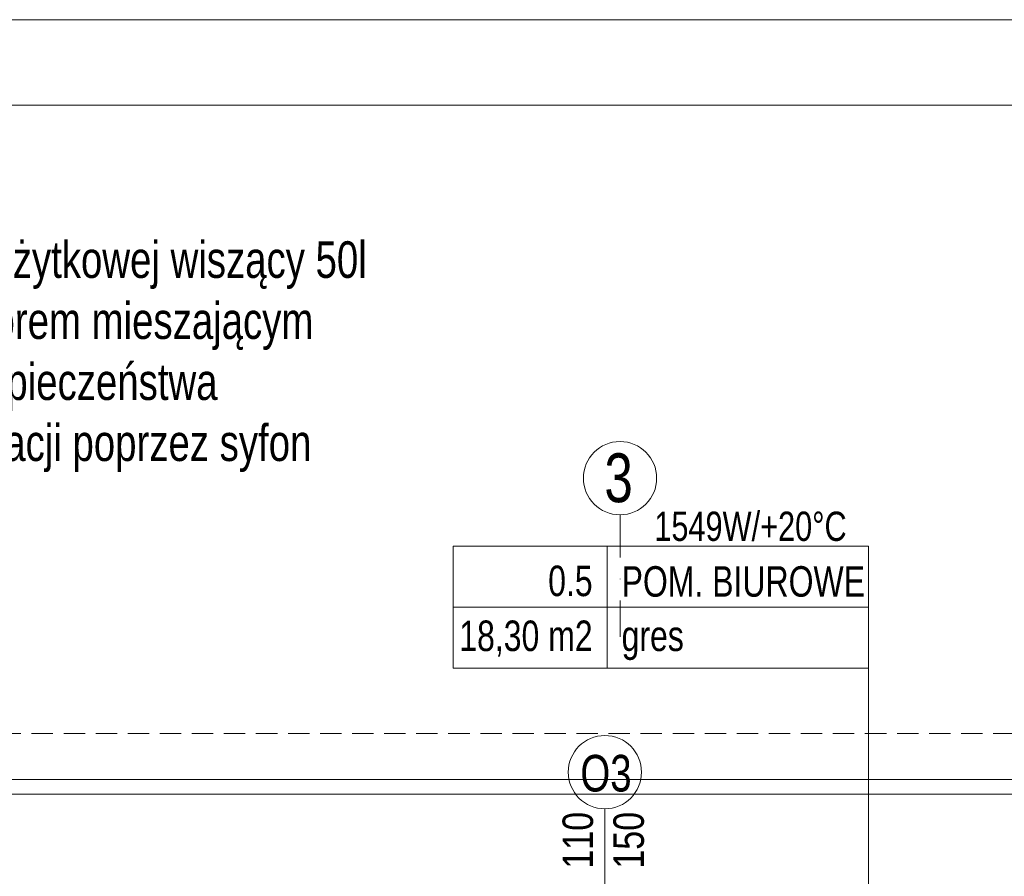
# Model space of a CAD drawing. Header units: inches. Extents: x 57112 to 98566, y -51777 to -16564.
# Tile 91 of 138: x 76347 to 76750, y -20175 to -19824. Entities that reach past the tile are written whole.
import ezdxf
from ezdxf import colors
from ezdxf.entities.mleader import LeaderData, LeaderLine
from ezdxf.lldxf.tags import DXFTag
from ezdxf.math import Vec2, Vec3

# ---------------------------------------------------------------- set-up
doc = ezdxf.new("R2010")
doc.units = ezdxf.units.IN
doc.header["$MEASUREMENT"] = 0
doc.linetypes.add('DASHDOT', pattern=[1, 0.5, -0.25, 0, -0.25])
doc.linetypes.add('HIDDEN', pattern=[0.375, 0.25, -0.125])
doc.layers.add('## 04 grzejniki opis', color=92, linetype='Continuous')
for name, color, linetype, lineweight in [('## 05 PODGRZEWACZ', 1, 'SOLID', 30), ('A--tabelka rysunku', 7, 'Continuous', 0), ('A36-obrzeże', 252, 'Continuous', 0), ('A8-opisy pomieszczeń', 250, 'Continuous', 0), ('p--dach', 251, 'Continuous', 30), ('p--opis okna', 251, 'Continuous', 0), ('p--opisy pomieszczeń', 250, 'Continuous', 0), ('p--osie konstr.-NR', 250, 'DASHDOT', 15)]:
    doc.layers.add(name, color=color, linetype=linetype, lineweight=lineweight)
doc.styles.add('1-100', font='arial.ttf', dxfattribs={"width": 0.75, "height": 18})
doc.styles.add('1-50', font='arial.ttf', dxfattribs={"width": 0.75, "height": 12.5})
doc.styles.get("Standard").update_dxf_attribs({"font": 'arial.ttf', "width": 0.75})
tags = doc.linetypes.add('SOLID', pattern=[10, 10, 0]).pattern_tags.tags
tags[6:7] = [DXFTag(74, 4), DXFTag(75, 0), DXFTag(340, '0'), DXFTag(46, 0.0), DXFTag(50, 0.0), DXFTag(44, 0.0), DXFTag(45, 0.0)]
tags[4:5] = [DXFTag(74, 4), DXFTag(75, 0), DXFTag(340, '0'), DXFTag(46, 0.0), DXFTag(50, 0.0), DXFTag(44, 0.0), DXFTag(45, 0.0)]

msp = doc.modelspace()

# ---------------------------------------------------------------- linework, layer by layer
at = {"layer": 'A--tabelka rysunku', "linetype": 'Continuous', "elevation": 151.8}
for points in [[(75572.917, -21309.191), (77672.917, -21309.191), (77672.917, -19824.191), (75572.917, -19824.191)], [(75697.917, -21274.191), (77637.917, -21274.191), (77637.917, -19859.191), (75697.917, -19859.191)]]:
    msp.add_lwpolyline(points, close=True, dxfattribs=at)
at = {"layer": 'A36-obrzeże', "linetype": 'Continuous', "ltscale": 35, "elevation": 151.8}
for points in [[(76174.608, -20815.933), (75889.108, -20815.933), (75889.108, -20135.433), (76971.608, -20135.433), (76971.608, -20815.933), (76578.108, -20815.933)], [(75980.058, -20141.433), (76880.658, -20141.433)]]:
    msp.add_lwpolyline(points, dxfattribs=at)
at = {"layer": 'A8-opisy pomieszczeń'}
msp.add_line((76694.369, -20089.872, 151.8), (76694.369, -20320.139, 151.8), dxfattribs=at)
at = {"layer": 'p--dach', "linetype": 'HIDDEN', "lineweight": 20, "ltscale": 35, "elevation": 151.8}
msp.add_lwpolyline([(75870.248, -20834.793), (76990.468, -20834.793), (76990.468, -20116.573), (75870.248, -20116.573)], close=True, dxfattribs=at)
at = {"layer": 'p--opis okna'}
msp.add_line((76586.458, -20147.471, 151.8), (76586.458, -20217.933, 151.8), dxfattribs=at)
msp.add_circle((76586.458, -20132.471, 151.8), 15, dxfattribs=at)
at = {"layer": 'p--opisy pomieszczeń'}
for p, q in [((76587.369, -20039.872, 151.8), (76587.369, -20089.872, 151.8)), ((76694.369, -20064.872, 151.8), (76524.369, -20064.872, 151.8))]:
    msp.add_line(p, q, dxfattribs=at)
at = {"layer": 'p--opisy pomieszczeń', "elevation": 151.8}
msp.add_lwpolyline([(76524.369, -20089.872), (76694.369, -20089.872), (76694.369, -20039.872), (76524.369, -20039.872)], close=True, dxfattribs=at)
at = {"layer": 'p--osie konstr.-NR', "linetype": 'DASHDOT', "ltscale": 35}
msp.add_line((76592.658, -20027.022, 151.8), (76592.658, -20077.022, 151.8), dxfattribs=at)
at = {"layer": 'p--osie konstr.-NR', "linetype": 'Continuous', "ltscale": 35}
msp.add_circle((76592.658, -20012.022, 151.8), 15, dxfattribs=at)

# ---------------------------------------------------------------- texts
at = {"layer": '## 04 grzejniki opis', "insert": (76685.453, -20025.732, 151.8), "char_height": 12, "attachment_point": 3}
msp.add_mtext('1549W/+20%%dC\\P', dxfattribs=at)
at = {"layer": 'p--opis okna', "insert": (76576.424, -20140.597, 151.8), "char_height": 15, "width": 74.01038, "attachment_point": 7, "style": '1-50'}
msp.add_mtext('O3', dxfattribs=at)
at = {"layer": 'p--opis okna', "insert": (76602.617, -20172.033, 151.8), "char_height": 12.5, "width": 45.287, "attachment_point": 7, "rotation": 90, "style": '1-100'}
msp.add_mtext('\\W0.8;110\\P150', dxfattribs=at)
at = {"layer": 'p--opisy pomieszczeń', "char_height": 12.5, "style": '1-50'}
for s, insert, width, attachment_point in [('POCZEKANIA', (76244.812, -20048.08, 151.8), 106.86476, 1), ('0.5', (76581.438, -20047.844, 151.8), 98, 3), ('POM. BIUROWE', (76593.301, -20048.08, 151.8), 106.86476, 1), ('18,30 m2', (76581.438, -20070.347, 151.8), 98, 3), ('gres', (76593.301, -20070.347, 151.8), 100, 1)]:
    msp.add_mtext(s, dxfattribs=dict(at, insert=insert, width=width, attachment_point=attachment_point))
at = {"layer": 'p--osie konstr.-NR', "linetype": 'Continuous', "ltscale": 35, "insert": (76597.904, -20022.151, 151.8), "char_height": 20, "width": 63.5564, "attachment_point": 9}
msp.add_mtext('3', dxfattribs=at)

# ---------------------------------------------------------------- leaders
at = {"layer": '## 05 PODGRZEWACZ', "color": 1, "lineweight": 15}
ml = msp.add_multileader_mtext('Standard', dxfattribs=at)
ml.set_content('Podgrzewacz wody użytkowej wiszący 50l\\Pz wbudowanym zaworem mieszającym\\Podpływ z zaworu bezpieczeństwa podłączyć do kanalizacji poprzez syfon', color=256)
ml.set_leader_properties()
ml.build(insert=Vec2(0, 0))
ctx = ml.context
ctx.base_point, ctx.char_height, ctx.plane_origin = Vec3(76238.371, -19924.672, 240.049), 15, Vec3(76356.794, -19186.438, 240.049)
notes = []
notes.append((ctx, [(0, (1, 1, 0), (76140.627, -19924.672, 240.049), (1, 0), 52.872, [(0, [(76013.014, -20486.383, 240.049)], 0, [])])]))
ctx.mtext.insert, ctx.mtext.width, ctx.mtext.flow_direction = Vec3(76195.499, -19914.975, 240.049), 301.81321, 5
for ctx, leaders in notes:
    for number, flags, end, landing, length, lines in leaders:
        leader = LeaderData()
        leader.index, (leader.has_last_leader_line, leader.has_dogleg_vector, leader.attachment_direction) = number, flags
        leader.last_leader_point, leader.dogleg_vector, leader.dogleg_length = Vec3(end), Vec3(landing), length
        for number, points, colour, breaks in lines:
            line = LeaderLine()
            line.index, line.vertices, line.color, line.breaks = number, Vec3.list(points), colors.encode_raw_color(colour), breaks
            leader.lines.append(line)
        ctx.leaders.append(leader)

doc.saveas('drawing.dxf')
